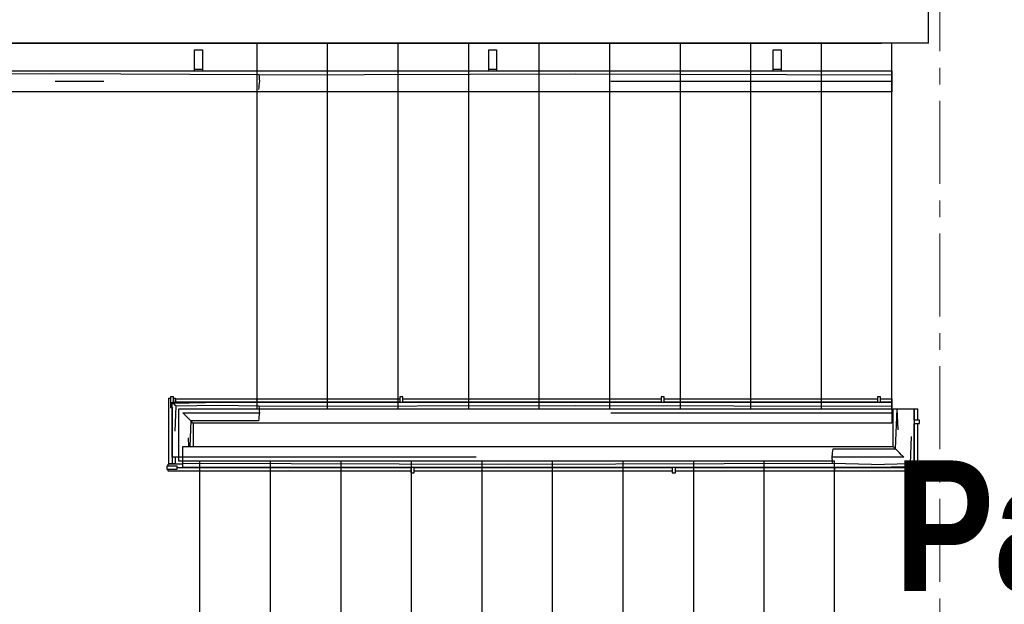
# Model space of a CAD drawing. Extents: x -18402 to 10376, y -5092 to 34139.
# Tile 18 of 78: x 407 to 784, y -2820 to -2596. Entities that reach past the tile are written whole.
import ezdxf

# ---------------------------------------------------------------- set-up
doc = ezdxf.new("R2010")
doc.units = 0
doc.linetypes.add('AXES', pattern=[50.8, 31.75, -6.35, 6.35, -6.35])
for name, color, linetype in [('0_XREF', 251, 'Continuous'), ('rdc_02$0$0._Étage_1_A-AREA-____-OTLN.Modèle IFC', 251, 'Continuous'), ('rdc_02$0$0._Étage_1_A-FLOR-HRAL-OTLN.Modèle IFC', 251, 'Continuous'), ('rdc_02$0$0._Étage_1_A-WALL-____-OTLN.Modèle IFC', 251, 'Continuous'), ('rdc_02$0$0._Étage_1_S-STRS-____-OTLN.Modèle IFC', 251, 'Continuous')]:
    doc.layers.add(name, color=color, linetype=linetype)
doc.layers.add('24_AIR SOUFFLE-fin', color=7, linetype='AXES', lineweight=20)
doc.styles.add('rdc_02$0$STYLE_GENERE_1', font='ARIALNB.TTF')

# ---------------------------------------------------------------- blocks, each defined once
blk = doc.blocks.new('rdc_02')
at = {"layer": 'rdc_02$0$0._Étage_1_A-FLOR-HRAL-OTLN.Modèle IFC', "linetype": 'Continuous', "ltscale": 0.1}
for p, q in [((474.11, -2615.1), (474.11, -2607.54)), ((474.11, -2607.54), (477.11, -2607.54)), ((477.11, -2607.54), (477.11, -2615.1)), ((586.65, -2615.1), (586.65, -2607.54)), ((586.65, -2607.54), (589.65, -2607.54)), ((589.65, -2607.54), (589.65, -2615.1)), ((695.55, -2615.1), (695.55, -2607.54)), ((695.55, -2607.54), (698.55, -2607.54)), ((698.55, -2607.54), (698.55, -2615.1)), ((474.11, -2615.6), (474.11, -2615.1)), ((477.11, -2615.1), (474.11, -2615.1)), ((477.11, -2615.1), (477.11, -2615.6)), ((586.65, -2615.6), (586.65, -2615.1)), ((589.65, -2615.1), (586.65, -2615.1)), ((589.65, -2615.1), (589.65, -2615.6)), ((695.55, -2615.6), (695.55, -2615.1)), ((698.55, -2615.1), (695.55, -2615.1)), ((698.55, -2615.1), (698.55, -2615.6)), ((419.4, -2616.77), (340.11, -2617.11)), ((397.19, -2615.6), (438.49, -2615.6)), ((498.7, -2617.11), (419.4, -2616.77)), ((438.49, -2615.6), (498, -2615.6)), ((498, -2615.6), (606.51, -2615.6)), ((498.7, -2617.11), (619.96, -2616.77)), ((498.7, -2617.11), (498.75, -2617.82)), ((498.75, -2617.82), (498.79, -2618.35)), ((498.79, -2618.35), (498.81, -2618.53)), ((498.81, -2618.53), (498.83, -2618.81)), ((498.83, -2618.81), (498.89, -2619.6)), ((606.51, -2615.6), (632.74, -2615.6)), ((619.96, -2616.77), (741, -2617.11)), ((632.74, -2615.6), (741, -2615.6)), ((741, -2615.6), (741, -2615.98)), ((741, -2615.98), (741, -2616.35)), ((741, -2616.35), (741, -2616.73)), ((741, -2616.73), (741, -2617.11)), ((741, -2617.11), (741, -2618.35)), ((741, -2618.35), (741, -2618.81)), ((741, -2618.81), (741, -2619.6)), ((420.75, -2619.6), (439.39, -2619.6)), ((498.64, -2621.95), (498.56, -2622.73)), ((498.72, -2621.16), (498.64, -2621.95)), ((498.81, -2620.38), (498.72, -2621.16)), ((498.89, -2619.6), (498.81, -2620.35)), ((498.81, -2620.35), (498.81, -2620.38)), ((633.39, -2619.6), (741, -2619.6)), ((741, -2619.6), (741, -2620.35)), ((741, -2620.35), (741, -2621.16)), ((741, -2621.16), (741, -2621.95)), ((741, -2621.95), (741, -2622.73)), ((741, -2622.73), (741, -2623.16)), ((422.3, -2623.6), (346.6, -2623.6)), ((439.08, -2623.6), (422.3, -2623.6)), ((498, -2623.6), (439.08, -2623.6)), ((606.75, -2623.6), (498, -2623.6)), ((632.49, -2623.6), (606.75, -2623.6)), ((741, -2623.6), (632.49, -2623.6)), ((741, -2623.16), (741, -2623.32)), ((741, -2623.32), (741, -2623.6)), ((464.16, -2740.96), (464.49, -2740.96)), ((464.16, -2740.96), (464.16, -2766.04)), ((464.49, -2740.96), (464.81, -2740.96)), ((464.81, -2740.96), (464.86, -2740.96)), ((464.86, -2740.46), (464.86, -2744.46)), ((466.06, -2740.46), (464.86, -2740.46)), ((465.52, -2742.52), (477.9, -2742.52)), ((465.52, -2742.52), (465.78, -2742.78)), ((465.52, -2753.31), (465.52, -2742.52)), ((465.78, -2742.78), (484.57, -2742.52)), ((483.02, -2742.59), (465.78, -2742.78)), ((465.78, -2742.78), (465.9, -2742.9)), ((465.9, -2742.9), (466.04, -2743.04)), ((466.04, -2743.04), (466.27, -2743.27)), ((466.06, -2742.52), (466.06, -2740.46)), ((466.06, -2740.96), (466.34, -2740.96)), ((466.27, -2743.27), (466.57, -2743.57)), ((466.34, -2740.96), (466.76, -2740.96)), ((466.76, -2742.52), (466.76, -2740.96)), ((466.96, -2741.16), (497.78, -2741.16)), ((466.96, -2741.49), (466.96, -2741.16)), ((466.96, -2741.81), (466.96, -2741.49)), ((466.96, -2742.14), (466.96, -2741.81)), ((466.96, -2742.46), (466.96, -2742.14)), ((466.96, -2742.52), (466.96, -2742.46)), ((498, -2742.46), (466.96, -2742.46)), ((477.9, -2742.52), (484.57, -2742.52)), ((498, -2742.52), (483.02, -2742.59)), ((484.57, -2742.52), (498, -2742.52)), ((497.78, -2741.16), (552.63, -2741.16)), ((497.78, -2741.16), (497.83, -2741.49)), ((497.83, -2741.49), (497.89, -2741.81)), ((497.89, -2741.81), (497.94, -2742.08)), ((497.94, -2742.08), (497.94, -2742.14)), ((497.94, -2742.14), (498, -2742.46)), ((498, -2742.46), (497.99, -2742.52)), ((552.63, -2742.46), (498, -2742.46)), ((498, -2742.52), (606.51, -2742.52)), ((552.63, -2740.46), (552.63, -2742.52)), ((553.83, -2740.46), (552.63, -2740.46)), ((553.83, -2742.52), (553.83, -2740.46)), ((553.83, -2741.16), (652.63, -2741.16)), ((652.63, -2742.46), (553.83, -2742.46)), ((606.51, -2742.52), (632.74, -2742.52)), ((632.74, -2742.52), (741, -2742.52)), ((652.63, -2740.46), (652.63, -2742.52)), ((653.83, -2740.46), (652.63, -2740.46)), ((653.83, -2742.52), (653.83, -2740.46)), ((653.83, -2741.16), (735.4, -2741.16)), ((735.4, -2742.46), (653.83, -2742.46)), ((735.4, -2740.46), (735.4, -2742.52)), ((736.6, -2740.46), (735.4, -2740.46)), ((736.6, -2742.52), (736.6, -2740.46)), ((736.6, -2741.16), (741, -2741.16)), ((741, -2742.52), (736.6, -2742.46)), ((741, -2741.16), (741, -2741.49)), ((741, -2741.49), (741, -2741.81)), ((741, -2741.81), (741, -2742.14)), ((741, -2742.14), (741, -2742.46)), ((741, -2742.46), (741, -2742.52)), ((741, -2742.52), (741, -2742.9)), ((741, -2742.9), (741, -2743.27)), ((741, -2743.27), (741, -2743.65)), ((464.86, -2744.46), (465.52, -2744.46)), ((465.46, -2744.46), (465.46, -2766.04)), ((466.57, -2743.57), (466.65, -2743.65)), ((466.65, -2743.65), (467.03, -2744.03)), ((466.68, -2753.56), (467.03, -2744.03)), ((482.86, -2743.7), (467.03, -2744.03)), ((469.52, -2746.52), (482.29, -2746.52)), ((469.52, -2746.52), (470.11, -2747.11)), ((470.11, -2747.11), (470.3, -2747.3)), ((482.29, -2746.52), (498.89, -2746.52)), ((498.7, -2744.03), (482.86, -2743.7)), ((498.7, -2744.03), (619.96, -2743.69)), ((498.7, -2744.03), (498.75, -2744.7)), ((498.75, -2744.7), (498.79, -2745.27)), ((498.79, -2745.27), (498.8, -2745.36)), ((498.8, -2745.36), (498.83, -2745.73)), ((498.83, -2747.11), (498.81, -2747.27)), ((498.83, -2745.73), (498.89, -2746.52)), ((498.89, -2746.52), (498.83, -2747.11)), ((619.96, -2743.69), (741, -2744.03)), ((633.39, -2746.52), (741, -2746.52)), ((741, -2743.65), (741, -2744.03)), ((741, -2744.03), (741, -2745.27)), ((741, -2745.27), (741, -2745.73)), ((741, -2745.73), (741, -2746.52)), ((741, -2746.52), (741, -2747.27)), ((741.48, -2745), (741.86, -2745)), ((741.48, -2759.48), (741.48, -2745)), ((741.86, -2745), (742.23, -2745)), ((742.23, -2745), (742.61, -2745)), ((742.35, -2760.35), (742.99, -2745)), ((742.61, -2745), (742.99, -2745)), ((742.99, -2745), (744.23, -2745)), ((743.4, -2753.07), (742.99, -2745)), ((744.23, -2745), (744.69, -2745)), ((744.69, -2745), (745.48, -2745)), ((745.48, -2745), (746.26, -2745)), ((746.26, -2745), (747.04, -2745)), ((747.04, -2745), (747.82, -2745)), ((747.82, -2745), (748.61, -2745)), ((748.61, -2745), (749.04, -2745)), ((749.04, -2745), (749.48, -2745)), ((749.48, -2745), (749.48, -2755.13)), ((749.48, -2745), (749.54, -2745)), ((749.54, -2745), (749.78, -2745)), ((749.54, -2749.4), (749.54, -2745)), ((749.78, -2745), (750.19, -2745)), ((750.19, -2745), (750.51, -2745)), ((750.51, -2745), (750.84, -2745)), ((750.84, -2749.4), (750.84, -2745)), ((470.3, -2747.3), (471.08, -2748.08)), ((471.08, -2748.08), (471.87, -2748.87)), ((471.87, -2748.87), (472.65, -2749.65)), ((472.65, -2749.65), (472.2, -2759.48)), ((498.56, -2749.65), (472.65, -2749.65)), ((472.65, -2749.65), (473.08, -2750.08)), ((473.08, -2750.08), (473.52, -2750.52)), ((498, -2750.52), (473.52, -2750.52)), ((473.52, -2750.52), (473.52, -2759.48)), ((606.75, -2750.52), (498, -2750.52)), ((498.64, -2748.87), (498.56, -2749.65)), ((498.72, -2748.08), (498.64, -2748.87)), ((498.81, -2747.27), (498.72, -2748.08)), ((632.49, -2750.52), (606.75, -2750.52)), ((741, -2750.52), (632.49, -2750.52)), ((741, -2747.27), (741, -2748.08)), ((741, -2748.08), (741, -2748.87)), ((741, -2748.87), (741, -2749.65)), ((741, -2749.65), (741, -2750.08)), ((741, -2750.08), (741, -2750.24)), ((741, -2750.24), (741, -2750.52)), ((751.54, -2749.4), (749.48, -2749.4)), ((749.48, -2750.6), (751.54, -2750.6)), ((749.54, -2765.54), (749.54, -2750.6)), ((750.84, -2769.04), (750.84, -2750.6)), ((751.54, -2750.6), (751.54, -2749.4)), ((465.52, -2753.77), (465.52, -2753.31)), ((465.52, -2763.48), (465.52, -2753.77)), ((471.6, -2756.17), (471.79, -2759.48)), ((748.32, -2755.67), (747.97, -2765.97)), ((749.48, -2755.13), (749.48, -2756.31)), ((749.48, -2756.31), (749.48, -2767.48)), ((469.52, -2759.75), (469.52, -2759.48)), ((469.52, -2759.48), (582.72, -2759.48)), ((469.52, -2759.92), (469.52, -2759.75)), ((469.52, -2760.35), (469.52, -2759.92)), ((469.52, -2761.13), (469.52, -2760.35)), ((469.52, -2761.92), (469.52, -2761.13)), ((469.52, -2762.74), (469.52, -2761.92)), ((582.72, -2759.48), (605.55, -2759.48)), ((605.55, -2759.48), (719, -2759.48)), ((718.19, -2762.74), (718.28, -2761.92)), ((718.28, -2761.92), (718.36, -2761.13)), ((718.36, -2761.13), (718.44, -2760.35)), ((718.44, -2760.35), (742.35, -2760.35)), ((719, -2759.48), (741.48, -2759.48)), ((741.92, -2759.92), (741.48, -2759.48)), ((742.35, -2760.35), (741.92, -2759.92)), ((743.13, -2761.13), (742.35, -2760.35)), ((743.92, -2761.92), (743.13, -2761.13)), ((744.7, -2762.7), (743.92, -2761.92)), ((464.49, -2766.04), (464.16, -2766.04)), ((464.81, -2766.04), (464.49, -2766.04)), ((465.23, -2766.04), (464.81, -2766.04)), ((465.46, -2766.04), (465.23, -2766.04)), ((465.78, -2766.04), (465.46, -2766.04)), ((465.96, -2763.48), (465.52, -2763.48)), ((466.11, -2766.04), (465.78, -2766.04)), ((466.39, -2763.48), (465.96, -2763.48)), ((466.43, -2766.04), (466.11, -2766.04)), ((467.18, -2763.48), (466.39, -2763.48)), ((466.76, -2766.04), (466.43, -2766.04)), ((466.76, -2766.04), (466.76, -2763.48)), ((467.96, -2763.48), (467.18, -2763.48)), ((468.74, -2763.48), (467.96, -2763.48)), ((469.52, -2763.48), (468.74, -2763.48)), ((469.52, -2763.48), (469.52, -2762.74)), ((469.52, -2764.26), (469.52, -2763.48)), ((581.83, -2763.48), (469.52, -2763.48)), ((469.52, -2764.73), (469.52, -2764.26)), ((469.52, -2765.97), (469.52, -2764.73)), ((469.52, -2766.35), (469.52, -2765.97)), ((593.8, -2766.31), (469.52, -2765.97)), ((718.3, -2765.97), (593.8, -2766.31)), ((718.11, -2763.48), (718.17, -2762.87)), ((718.17, -2764.26), (718.11, -2763.48)), ((733.15, -2763.48), (718.11, -2763.48)), ((718.17, -2762.87), (718.19, -2762.74)), ((718.2, -2764.67), (718.17, -2764.26)), ((718.21, -2764.73), (718.2, -2764.67)), ((718.25, -2765.32), (718.21, -2764.73)), ((718.3, -2765.97), (718.25, -2765.32)), ((733.14, -2766.3), (718.3, -2765.97)), ((733.14, -2766.3), (747.97, -2765.97)), ((745.48, -2763.48), (733.15, -2763.48)), ((744.87, -2762.87), (744.7, -2762.7)), ((745.48, -2763.48), (744.87, -2762.87)), ((748.35, -2766.35), (747.97, -2765.97)), ((750.14, -2765.54), (749.48, -2765.54)), ((750.14, -2769.54), (750.14, -2765.54)), ((467.46, -2766.94), (463.46, -2766.94)), ((463.46, -2766.94), (463.46, -2768.14)), ((463.46, -2768.14), (467.46, -2768.14)), ((463.96, -2766.57), (463.96, -2766.24)), ((469.52, -2766.24), (463.96, -2766.24)), ((463.96, -2766.89), (463.96, -2766.57)), ((463.96, -2766.94), (463.96, -2766.89)), ((463.96, -2768.19), (463.96, -2768.14)), ((463.96, -2768.51), (463.96, -2768.19)), ((463.96, -2768.84), (463.96, -2768.51)), ((556.9, -2768.84), (463.96, -2768.84)), ((467.46, -2768.14), (467.46, -2766.94)), ((467.46, -2767.54), (556.9, -2767.54)), ((469.52, -2766.73), (469.52, -2766.35)), ((469.52, -2767.1), (469.52, -2766.73)), ((469.52, -2767.48), (469.52, -2767.1)), ((582.48, -2767.48), (469.52, -2767.48)), ((556.9, -2767.48), (556.9, -2769.54)), ((556.9, -2769.54), (558.1, -2769.54)), ((558.1, -2769.54), (558.1, -2767.48)), ((558.1, -2767.54), (656.9, -2767.54)), ((656.9, -2768.84), (558.1, -2768.84)), ((605.8, -2767.48), (582.48, -2767.48)), ((719, -2767.48), (605.8, -2767.48)), ((656.9, -2767.48), (656.9, -2769.54)), ((656.9, -2769.54), (658.1, -2769.54)), ((658.1, -2769.54), (658.1, -2767.48)), ((658.1, -2767.54), (719, -2767.54)), ((719.22, -2768.84), (658.1, -2768.84)), ((719, -2767.48), (733.15, -2767.41)), ((719, -2767.54), (719.01, -2767.48)), ((732.01, -2767.48), (719, -2767.48)), ((719.05, -2767.85), (719, -2767.54)), ((719, -2767.54), (748.04, -2767.54)), ((719.07, -2767.94), (719.05, -2767.85)), ((719.11, -2768.19), (719.07, -2767.94)), ((719.17, -2768.51), (719.11, -2768.19)), ((719.22, -2768.84), (719.17, -2768.51)), ((748.04, -2768.84), (719.22, -2768.84)), ((749.21, -2767.21), (732.01, -2767.48)), ((737.56, -2767.48), (732.01, -2767.48)), ((733.15, -2767.41), (749.21, -2767.21)), ((749.48, -2767.48), (737.56, -2767.48)), ((748.04, -2767.48), (748.04, -2767.54)), ((748.04, -2767.54), (748.04, -2767.86)), ((748.04, -2767.86), (748.04, -2768.19)), ((748.04, -2768.19), (748.04, -2768.51)), ((748.04, -2768.51), (748.04, -2768.84)), ((748.24, -2767.48), (748.24, -2769.04)), ((748.65, -2769.04), (748.24, -2769.04)), ((748.46, -2766.46), (748.35, -2766.35)), ((748.73, -2766.73), (748.46, -2766.46)), ((748.94, -2769.04), (748.65, -2769.04)), ((748.94, -2766.94), (748.73, -2766.73)), ((749.1, -2767.1), (748.94, -2766.94)), ((748.94, -2767.48), (748.94, -2769.54)), ((748.94, -2769.54), (750.14, -2769.54)), ((749.21, -2767.21), (749.1, -2767.1)), ((749.48, -2767.48), (749.21, -2767.21)), ((750.19, -2769.04), (750.14, -2769.04)), ((750.51, -2769.04), (750.19, -2769.04)), ((750.84, -2769.04), (750.51, -2769.04))]:
    blk.add_line(p, q, dxfattribs=at)
at = {"layer": 'rdc_02$0$0._Étage_1_A-WALL-____-OTLN.Modèle IFC', "linetype": 'Continuous', "ltscale": 0.1, "flags": 128}
for points in [[(755, -2605), (755, -2433)], [(328, -2605), (737, -2605)], [(755, -2605), (737, -2605)]]:
    blk.add_lwpolyline(points, dxfattribs=at)
at = {"layer": 'rdc_02$0$0._Étage_1_S-STRS-____-OTLN.Modèle IFC', "linetype": 'Continuous', "ltscale": 0.1}
for p, q in [((468.62, -2605), (328, -2605)), ((498, -2605), (468.62, -2605)), ((525, -2605), (498, -2605)), ((498, -2745), (498, -2605)), ((552, -2605), (525, -2605)), ((525, -2745), (525, -2605)), ((579, -2605), (552, -2605)), ((552, -2745), (552, -2605)), ((606, -2605), (579, -2605)), ((579, -2745), (579, -2605)), ((633, -2605), (606, -2605)), ((606, -2745), (606, -2605)), ((660, -2605), (633, -2605)), ((633, -2745), (633, -2605)), ((687, -2605), (660, -2605)), ((660, -2745), (660, -2605)), ((714, -2605), (687, -2605)), ((687, -2745), (687, -2605)), ((741, -2605), (714, -2605)), ((714, -2745), (714, -2605)), ((741, -2745), (741, -2605)), ((468, -2765), (468, -2745)), ((468, -2745), (468.62, -2745)), ((468.62, -2745), (498, -2745)), ((498, -2745), (525, -2745)), ((525, -2745), (552, -2745)), ((552, -2745), (579, -2745)), ((579, -2745), (606, -2745)), ((606, -2745), (633, -2745)), ((633, -2745), (660, -2745)), ((660, -2745), (687, -2745)), ((687, -2745), (714, -2745)), ((714, -2745), (741, -2745)), ((476, -2765), (468, -2765)), ((476, -2765), (476, -2904.96)), ((478.38, -2765), (476, -2765)), ((503, -2765), (478.38, -2765)), ((530, -2765), (503, -2765)), ((503, -2765), (503, -2904.96)), ((557, -2765), (530, -2765)), ((530, -2765), (530, -2904.96)), ((584, -2765), (557, -2765)), ((557, -2765), (557, -2904.96)), ((611, -2765), (584, -2765)), ((584, -2765), (584, -2904.96)), ((638, -2765), (611, -2765)), ((611, -2765), (611, -2904.96)), ((665, -2765), (638, -2765)), ((638, -2765), (638, -2904.96)), ((692, -2765), (665, -2765)), ((665, -2765), (665, -2904.96)), ((719, -2765), (692, -2765)), ((692, -2765), (692, -2904.96)), ((719, -2904.96), (719, -2765))]:
    blk.add_line(p, q, dxfattribs=at)
at = {"layer": 'rdc_02$0$0._Étage_1_A-AREA-____-OTLN.Modèle IFC', "linetype": 'Continuous', "ltscale": 0.1, "insert": (741.92, -2764.78), "char_height": 50, "attachment_point": 1, "style": 'rdc_02$0$STYLE_GENERE_1'}
blk.add_mtext('\\A1;{\\pql;\\pt0;\\fArial Narrow|b1|i0|c0|p34;Palier}', dxfattribs=at)

msp = doc.modelspace()

# ---------------------------------------------------------------- linework, layer by layer
at = {"layer": '24_AIR SOUFFLE-fin'}
msp.add_lwpolyline([(759.301, -2439.291), (1700.47, -2439.291), (1700.47, -3014.459), (759.301, -3014.459)], close=True, dxfattribs=at)

# ---------------------------------------------------------------- block references
at = {"layer": '0_XREF'}
msp.add_blockref('rdc_02', (0, 0), dxfattribs=at)

doc.saveas('drawing.dxf')
